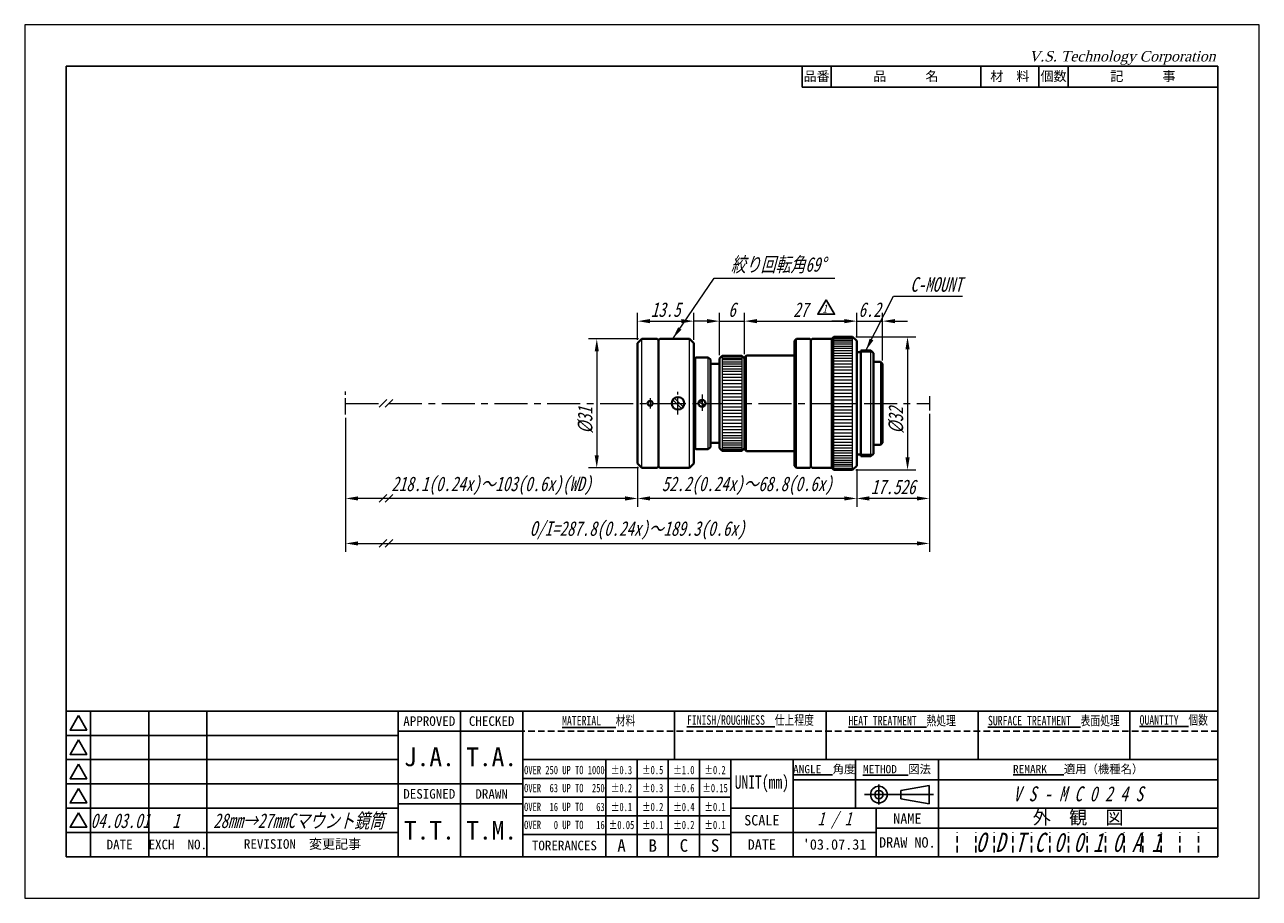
# Model space of a CAD drawing. Header units: millimetres. Extents: x 0 to 297, y 0 to 210.
import ezdxf

# ---------------------------------------------------------------- set-up
doc = ezdxf.new("R2010")
doc.units = ezdxf.units.MM
doc.header["$LTSCALE"] = 0.25
doc.linetypes.add('CENTER', pattern=[50.8, 31.75, -6.35, 6.35, -6.35])
doc.linetypes.add('HIDDEN', pattern=[9.525, 6.35, -3.175])
for name, color, linetype, lineweight in [('11-太線', 7, 'Continuous', 40), ('12-中線', 7, 'Continuous', 20), ('2-中心線', 5, 'CENTER', 20), ('4-寸法線', 5, 'Continuous', 20), ('5-文字', 5, 'Continuous', 20), ('6-図面枠', 5, 'Continuous', 25), ('補助線', 254, 'Continuous', 0)]:
    doc.layers.add(name, color=color, linetype=linetype, lineweight=lineweight)
doc.styles.add('(TNK)aSS', font='MS Gothic.ttf', dxfattribs={"width": 0.75, "oblique": 15, "height": 3.5})
doc.styles.add('italic_01', font='MS Gothic.ttf', dxfattribs={"width": 0.75, "oblique": 15, "height": 2})
doc.styles.add('narrow_01', font='MS Gothic.ttf', dxfattribs={"width": 0.75, "height": 2})
doc.styles.add('VST', font='CENTURY.TTF', dxfattribs={"oblique": 15, "height": 2.5})
doc.dimstyles.new('TMIZO', dxfattribs={"dimscale": 0, "dimtxt": 3.5, "dimasz": 3, "dimexe": 2, "dimexo": 0.8, "dimgap": 1, "dimtad": 3, "dimtoh": 1, "dimdec": 1, "dimrnd": 0.005, "dimdsep": 46, "dimtxsty": '(TNK)aSS', "dimcen": 0, "dimclrd": 5, "dimclre": 5, "dimclrt": 5, "dimaunit": 1, "dimadec": 0, "dimazin": 2, "dimtfac": 1, "dimtdec": 1, "dimtmove": 0, "dimatfit": 3, "dimfxl": 1, "dimtolj": 1, "dimtzin": 0, "dimlwd": -1, "dimlwe": -1, "dimarcsym": 0})

# ---------------------------------------------------------------- blocks, each defined once
blk = doc.blocks.new('*D1')
at = {"layer": '4-寸法線', "color": 5}
for p, q in [((217.65, 116.45), (217.65, 83.3)), ((77.19, 115.47), (77.19, 83.3)), ((80.19, 85.3), (214.65, 85.3))]:
    blk.add_line(p, q, dxfattribs=at)
for points in [[(80.19, 85.8), (80.19, 84.8), (77.19, 85.3)], [(214.65, 85.8), (214.65, 84.8), (217.65, 85.3)]]:
    blk.add_solid(points, dxfattribs=at)
at = {"layer": 'Defpoints', "color": 0}
for p in [(77.19, 116.27), (217.65, 117.25), (217.65, 85.3)]:
    blk.add_point(p, dxfattribs=at)
at = {"layer": '4-寸法線', "color": 5, "insert": (147.42, 88.42), "char_height": 3.5, "attachment_point": 5, "style": '(TNK)aSS'}
blk.add_mtext('\\A1;O/I=287.8(0.24x)～189.3(0.6x)', dxfattribs=at)
blk = doc.blocks.new('*D2')
at = {"layer": '4-寸法線', "color": 5}
for p, q in [((147.45, 103.68), (147.45, 94.12)), ((200.15, 103.18), (200.15, 94.12)), ((197.15, 96.12), (150.45, 96.12))]:
    blk.add_line(p, q, dxfattribs=at)
for points in [[(150.45, 96.62), (150.45, 95.62), (147.45, 96.12)], [(197.15, 96.62), (197.15, 95.62), (200.15, 96.12)]]:
    blk.add_solid(points, dxfattribs=at)
at = {"layer": 'Defpoints', "color": 0}
for p in [(147.45, 104.48), (200.15, 103.98), (147.45, 96.12)]:
    blk.add_point(p, dxfattribs=at)
at = {"layer": '4-寸法線', "color": 5, "insert": (173.8, 99.16), "char_height": 3.5, "attachment_point": 5, "style": '(TNK)aSS'}
blk.add_mtext('\\A1;52.2(0.24x)～68.8(0.6x)', dxfattribs=at)
blk = doc.blocks.new('*D3')
at = {"layer": '4-寸法線', "color": 5}
for p, q in [((77.19, 115.47), (77.19, 94.12)), ((147.45, 103.68), (147.45, 94.12)), ((144.45, 96.12), (80.19, 96.12))]:
    blk.add_line(p, q, dxfattribs=at)
for points in [[(80.19, 96.62), (80.19, 95.62), (77.19, 96.12)], [(144.45, 96.62), (144.45, 95.62), (147.45, 96.12)]]:
    blk.add_solid(points, dxfattribs=at)
at = {"layer": 'Defpoints', "color": 0}
for p in [(77.19, 116.27), (147.45, 104.48), (77.19, 96.12)]:
    blk.add_point(p, dxfattribs=at)
at = {"layer": '4-寸法線', "color": 5, "insert": (112.32, 99.16), "char_height": 3.5, "attachment_point": 5, "style": '(TNK)aSS'}
blk.add_mtext('\\A1;218.1(0.24x)～103(0.6x)(WD)', dxfattribs=at)
blk = doc.blocks.new('*D4')
at = {"layer": '4-寸法線', "color": 5}
for p, q in [((147.65, 134.48), (135.62, 134.48)), ((137.62, 131.48), (137.62, 106.48)), ((147.65, 103.48), (135.62, 103.48))]:
    blk.add_line(p, q, dxfattribs=at)
for points in [[(137.12, 131.48), (138.12, 131.48), (137.62, 134.48)], [(137.12, 106.48), (138.12, 106.48), (137.62, 103.48)]]:
    blk.add_solid(points, dxfattribs=at)
at = {"layer": 'Defpoints', "color": 0}
for p in [(148.45, 134.48), (137.62, 103.48), (148.45, 103.48)]:
    blk.add_point(p, dxfattribs=at)
at = {"layer": '4-寸法線', "color": 5, "insert": (134.87, 114.92), "char_height": 3.5, "attachment_point": 5, "rotation": 90, "style": '(TNK)aSS'}
blk.add_mtext('\\A1;{\\fMS UI Gothic|b0|i0|c128|p17;%%c}31', dxfattribs=at)
blk = doc.blocks.new('*D5')
at = {"layer": '4-寸法線', "color": 5}
for p, q in [((217.65, 116.45), (217.65, 94.12)), ((200.15, 103.18), (200.15, 94.12)), ((214.65, 96.12), (203.15, 96.12))]:
    blk.add_line(p, q, dxfattribs=at)
for points in [[(203.15, 96.62), (203.15, 95.62), (200.15, 96.12)], [(214.65, 96.62), (214.65, 95.62), (217.65, 96.12)]]:
    blk.add_solid(points, dxfattribs=at)
at = {"layer": 'Defpoints', "color": 0}
for p in [(217.65, 117.25), (200.15, 103.98), (200.15, 96.12)]:
    blk.add_point(p, dxfattribs=at)
at = {"layer": '4-寸法線', "color": 5, "insert": (208.9, 98.87), "char_height": 3.5, "attachment_point": 5, "style": '(TNK)aSS'}
blk.add_mtext('\\A1;17.526', dxfattribs=at)
blk = doc.blocks.new('*D6')
at = {"layer": '4-寸法線', "color": 5}
for p, q in [((199.95, 134.98), (214.38, 134.98)), ((212.38, 131.98), (212.38, 105.98)), ((199.95, 102.98), (214.38, 102.98))]:
    blk.add_line(p, q, dxfattribs=at)
for points in [[(211.88, 131.98), (212.88, 131.98), (212.38, 134.98)], [(211.88, 105.98), (212.88, 105.98), (212.38, 102.98)]]:
    blk.add_solid(points, dxfattribs=at)
at = {"layer": 'Defpoints', "color": 0}
for p in [(199.15, 134.98), (199.15, 102.98), (212.38, 102.98)]:
    blk.add_point(p, dxfattribs=at)
at = {"layer": '4-寸法線', "color": 5, "insert": (209.63, 114.92), "char_height": 3.5, "attachment_point": 5, "rotation": 90, "style": '(TNK)aSS'}
blk.add_mtext('\\A1;{\\fMS UI Gothic|b0|i0|c128|p17;%%c}32', dxfattribs=at)
blk = doc.blocks.new('*D7')
at = {"layer": '4-寸法線', "color": 5}
for p, q in [((173.15, 131.18), (173.15, 140.74)), ((200.15, 134.78), (200.15, 140.74)), ((176.15, 138.74), (197.15, 138.74))]:
    blk.add_line(p, q, dxfattribs=at)
for points in [[(176.15, 139.24), (176.15, 138.24), (173.15, 138.74)], [(197.15, 139.24), (197.15, 138.24), (200.15, 138.74)]]:
    blk.add_solid(points, dxfattribs=at)
at = {"layer": 'Defpoints', "color": 0}
for p in [(200.15, 138.74), (200.15, 133.98), (173.15, 130.38)]:
    blk.add_point(p, dxfattribs=at)
at = {"layer": '4-寸法線', "color": 5, "insert": (186.65, 141.49), "char_height": 3.5, "attachment_point": 5, "style": '(TNK)aSS'}
blk.add_mtext('\\A1;27', dxfattribs=at)
blk = doc.blocks.new('*D8')
at = {"layer": '4-寸法線', "color": 5}
for p, q in [((200.15, 134.78), (200.15, 140.74)), ((206.35, 129.28), (206.35, 140.74)), ((197.15, 138.74), (194.15, 138.74)), ((200.15, 138.74), (206.35, 138.74)), ((209.35, 138.74), (212.35, 138.74))]:
    blk.add_line(p, q, dxfattribs=at)
for points in [[(197.15, 139.24), (197.15, 138.24), (200.15, 138.74)], [(209.35, 139.24), (209.35, 138.24), (206.35, 138.74)]]:
    blk.add_solid(points, dxfattribs=at)
at = {"layer": 'Defpoints', "color": 0}
for p in [(206.35, 138.74), (200.15, 133.98), (206.35, 128.48)]:
    blk.add_point(p, dxfattribs=at)
at = {"layer": '4-寸法線', "color": 5, "insert": (203.25, 141.49), "char_height": 3.5, "attachment_point": 5, "style": '(TNK)aSS'}
blk.add_mtext('\\A1;6.2', dxfattribs=at)
blk = doc.blocks.new('*D9')
at = {"layer": '4-寸法線', "color": 5}
for p, q in [((167.15, 130.58), (167.15, 140.74)), ((173.15, 130.78), (173.15, 140.74)), ((164.15, 138.74), (161.15, 138.74)), ((167.15, 138.74), (173.15, 138.74)), ((176.15, 138.74), (179.15, 138.74))]:
    blk.add_line(p, q, dxfattribs=at)
for points in [[(164.15, 139.24), (164.15, 138.24), (167.15, 138.74)], [(176.15, 139.24), (176.15, 138.24), (173.15, 138.74)]]:
    blk.add_solid(points, dxfattribs=at)
at = {"layer": 'Defpoints', "color": 0}
for p in [(173.15, 138.74), (167.15, 129.78), (173.15, 129.98)]:
    blk.add_point(p, dxfattribs=at)
at = {"layer": '4-寸法線', "color": 5, "insert": (170.15, 141.49), "char_height": 3.5, "attachment_point": 5, "style": '(TNK)aSS'}
blk.add_mtext('\\A1;6', dxfattribs=at)
blk = doc.blocks.new('*D10')
at = {"layer": '4-寸法線', "color": 5}
for p, q in [((147.45, 134.28), (147.45, 140.74)), ((160.95, 134.28), (160.95, 140.74)), ((150.45, 138.74), (157.95, 138.74))]:
    blk.add_line(p, q, dxfattribs=at)
for points in [[(150.45, 139.24), (150.45, 138.24), (147.45, 138.74)], [(157.95, 139.24), (157.95, 138.24), (160.95, 138.74)]]:
    blk.add_solid(points, dxfattribs=at)
at = {"layer": 'Defpoints', "color": 0}
for p in [(160.95, 138.74), (147.45, 133.48), (160.95, 133.48)]:
    blk.add_point(p, dxfattribs=at)
at = {"layer": '4-寸法線', "color": 5, "insert": (154.2, 141.49), "char_height": 3.5, "attachment_point": 5, "style": '(TNK)aSS'}
blk.add_mtext('\\A1;13.5', dxfattribs=at)

msp = doc.modelspace()

# ---------------------------------------------------------------- linework, layer by layer
at = {"layer": '11-太線', "ltscale": 0.5}
for p, q in [((147.45, 133.48), (148.45, 134.48)), ((152.15, 134.48), (148.45, 134.48)), ((152.15, 134.48), (152.45, 134.18)), ((152.75, 134.48), (152.45, 134.18)), ((152.45, 118.98), (152.45, 134.18)), ((152.75, 134.48), (159.95, 134.48)), ((159.95, 134.48), (160.95, 133.48)), ((185.65, 134.48), (185.15, 133.98)), ((185.15, 118.98), (185.15, 133.98)), ((188.85, 134.48), (185.65, 134.48)), ((188.85, 134.48), (189.15, 134.18)), ((189.45, 134.48), (189.15, 134.18)), ((189.15, 118.98), (189.15, 134.18)), ((194.15, 134.48), (189.45, 134.48)), ((194.15, 134.48), (194.65, 134.98)), ((194.15, 118.98), (194.15, 134.48)), ((194.65, 134.98), (199.15, 134.98)), ((199.15, 134.98), (200.15, 133.98)), ((200.15, 118.98), (200.15, 133.98)), ((147.45, 104.48), (147.45, 133.48)), ((160.95, 118.98), (160.95, 133.48)), ((194.15, 131.88), (194.15, 132.88)), ((201.15, 131.28), (200.15, 131.28)), ((201.15, 131.68), (201.15, 106.28)), ((201.15, 131.68), (203.55, 131.68)), ((203.55, 131.68), (204.15, 131.08)), ((204.15, 106.88), (204.15, 131.08)), ((161.45, 129.98), (160.95, 129.48)), ((164.45, 129.98), (161.45, 129.98)), ((164.45, 129.98), (164.95, 129.48)), ((164.95, 118.98), (164.95, 129.48)), ((167.15, 128.48), (164.95, 128.48)), ((167.75, 130.38), (167.15, 129.78)), ((167.15, 118.98), (167.15, 129.78)), ((172.55, 130.38), (167.75, 130.38)), ((172.55, 130.38), (173.15, 129.78)), ((173.15, 129.98), (173.65, 130.48)), ((173.15, 118.98), (173.15, 129.98)), ((185.15, 130.48), (173.65, 130.48)), ((204.15, 128.98), (205.85, 128.98)), ((205.85, 128.98), (206.35, 128.48)), ((206.35, 109.48), (206.35, 128.48)), ((152.45, 118.98), (152.45, 103.78)), ((160.95, 118.98), (160.95, 104.48)), ((164.95, 118.98), (164.95, 108.48)), ((167.15, 118.98), (167.15, 108.18)), ((173.15, 118.98), (173.15, 107.98)), ((185.15, 118.98), (185.15, 103.98)), ((189.15, 118.98), (189.15, 103.78)), ((194.15, 118.98), (194.15, 103.48)), ((200.15, 118.98), (200.15, 103.98)), ((161.45, 107.98), (160.95, 108.48)), ((164.45, 107.98), (161.45, 107.98)), ((164.45, 107.98), (164.95, 108.48)), ((167.15, 109.48), (164.95, 109.48)), ((167.75, 107.58), (167.15, 108.18)), ((172.55, 107.58), (167.75, 107.58)), ((172.55, 107.58), (173.15, 108.18)), ((173.15, 107.98), (173.65, 107.48)), ((185.15, 107.48), (173.65, 107.48)), ((204.15, 108.98), (205.85, 108.98)), ((205.85, 108.98), (206.35, 109.48)), ((147.45, 104.48), (148.45, 103.48)), ((159.95, 103.48), (160.95, 104.48)), ((185.65, 103.48), (185.15, 103.98)), ((194.15, 106.08), (194.15, 105.08)), ((199.15, 102.98), (200.15, 103.98)), ((201.15, 106.68), (200.15, 106.68)), ((201.15, 106.28), (203.55, 106.28)), ((203.55, 106.28), (204.15, 106.88)), ((152.15, 103.48), (148.45, 103.48)), ((152.15, 103.48), (152.45, 103.78)), ((152.75, 103.48), (152.45, 103.78)), ((152.75, 103.48), (159.95, 103.48)), ((188.85, 103.48), (185.65, 103.48)), ((188.85, 103.48), (189.15, 103.78)), ((189.45, 103.48), (189.15, 103.78)), ((194.15, 103.48), (189.45, 103.48)), ((194.15, 103.48), (194.65, 102.98)), ((194.65, 102.98), (199.15, 102.98))]:
    msp.add_line(p, q, dxfattribs=at)
for centre, radius in [((150.45, 118.98), 0.6), ((157.15, 118.98), 1.5), ((162.95, 118.98), 0.85)]:
    msp.add_circle(centre, radius, dxfattribs=at)
at = {"layer": '12-中線', "ltscale": 0.5}
for p, q in [((148.45, 103.48), (148.45, 134.48)), ((159.95, 103.48), (159.95, 134.48)), ((185.65, 103.48), (185.65, 134.48)), ((194.65, 102.98), (194.65, 134.98)), ((194.65, 134.58), (199.15, 134.58)), ((199.15, 134.08), (194.65, 134.08)), ((199.15, 133.68), (194.65, 133.68)), ((199.15, 102.98), (199.15, 134.98)), ((199.15, 133.18), (194.65, 133.18)), ((199.15, 132.68), (194.65, 132.68)), ((199.15, 132.18), (194.65, 132.18)), ((199.15, 131.58), (194.65, 131.58)), ((199.15, 130.98), (194.65, 130.98)), ((203.95, 131.28), (201.15, 131.28)), ((203.55, 106.28), (203.55, 131.68)), ((161.45, 107.98), (161.45, 129.98)), ((164.45, 107.98), (164.45, 129.98)), ((167.75, 130.38), (167.75, 107.58)), ((167.75, 130.28), (172.55, 130.28)), ((167.75, 129.88), (172.55, 129.88)), ((167.75, 129.48), (172.55, 129.48)), ((167.75, 128.98), (172.55, 128.98)), ((167.75, 128.48), (172.55, 128.48)), ((167.75, 127.88), (172.55, 127.88)), ((172.55, 130.38), (172.55, 107.58)), ((173.65, 107.48), (173.65, 130.48)), ((173.65, 107.48), (173.65, 130.48)), ((199.15, 130.38), (194.65, 130.38)), ((199.15, 129.78), (194.65, 129.78)), ((199.15, 129.08), (194.65, 129.08)), ((199.15, 128.38), (194.65, 128.38)), ((167.75, 127.28), (172.55, 127.28)), ((167.75, 126.68), (172.55, 126.68)), ((167.75, 125.98), (172.55, 125.98)), ((167.75, 125.28), (172.55, 125.28)), ((199.15, 127.68), (194.65, 127.68)), ((199.15, 126.98), (194.65, 126.98)), ((199.15, 126.18), (194.65, 126.18)), ((199.15, 125.38), (194.65, 125.38)), ((167.75, 124.58), (172.55, 124.58)), ((167.75, 123.78), (172.55, 123.78)), ((167.75, 122.98), (172.55, 122.98)), ((167.75, 122.18), (172.55, 122.18)), ((199.15, 124.58), (194.65, 124.58)), ((199.15, 123.78), (194.65, 123.78)), ((199.15, 122.98), (194.65, 122.98)), ((199.15, 122.18), (194.65, 122.18)), ((155.93, 119.85), (158.02, 117.76)), ((156.28, 120.2), (158.37, 118.11)), ((163.44, 118.28), (162.25, 119.46)), ((163.65, 118.49), (162.47, 119.68)), ((167.75, 121.38), (172.55, 121.38)), ((167.75, 120.58), (172.55, 120.58)), ((167.75, 119.78), (172.55, 119.78)), ((167.75, 118.98), (172.55, 118.98)), ((199.15, 121.38), (194.65, 121.38)), ((199.15, 120.58), (194.65, 120.58)), ((199.15, 119.78), (194.65, 119.78)), ((194.65, 118.98), (199.15, 118.98)), ((167.75, 118.18), (172.55, 118.18)), ((167.75, 117.38), (172.55, 117.38)), ((167.75, 116.58), (172.55, 116.58)), ((199.15, 118.18), (194.65, 118.18)), ((199.15, 117.38), (194.65, 117.38)), ((199.15, 116.58), (194.65, 116.58)), ((167.75, 115.78), (172.55, 115.78)), ((167.75, 114.98), (172.55, 114.98)), ((167.75, 114.18), (172.55, 114.18)), ((167.75, 113.38), (172.55, 113.38)), ((199.15, 115.78), (194.65, 115.78)), ((199.15, 114.98), (194.65, 114.98)), ((199.15, 114.18), (194.65, 114.18)), ((199.15, 113.38), (194.65, 113.38)), ((167.75, 112.68), (172.55, 112.68)), ((167.75, 111.98), (172.55, 111.98)), ((167.75, 111.28), (172.55, 111.28)), ((167.75, 110.68), (172.55, 110.68)), ((167.75, 110.08), (172.55, 110.08)), ((199.15, 112.58), (194.65, 112.58)), ((199.15, 111.78), (194.65, 111.78)), ((199.15, 110.98), (194.65, 110.98)), ((199.15, 110.28), (194.65, 110.28)), ((167.75, 109.48), (172.55, 109.48)), ((167.75, 108.98), (172.55, 108.98)), ((167.75, 108.48), (172.55, 108.48)), ((167.75, 108.08), (172.55, 108.08)), ((167.75, 107.68), (172.55, 107.68)), ((199.15, 109.58), (194.65, 109.58)), ((199.15, 108.88), (194.65, 108.88)), ((199.15, 108.18), (194.65, 108.18)), ((199.15, 107.58), (194.65, 107.58)), ((199.15, 106.98), (194.65, 106.98)), ((199.15, 106.38), (194.65, 106.38)), ((199.15, 105.78), (194.65, 105.78)), ((199.15, 105.28), (194.65, 105.28)), ((199.15, 104.78), (194.65, 104.78)), ((199.15, 104.28), (194.65, 104.28)), ((203.95, 106.68), (201.15, 106.68)), ((199.15, 103.88), (194.65, 103.88)), ((194.65, 103.38), (199.15, 103.38))]:
    msp.add_line(p, q, dxfattribs=at)
at = {"layer": '12-中線'}
msp.add_line((205.85, 128.98), (205.85, 108.98), dxfattribs=at)
at = {"layer": '2-中心線', "ltscale": 0.5}
for p, q in [((77.19, 116.27), (77.19, 122.53)), ((87.14, 119.91), (85.28, 118.05)), ((88.55, 119.91), (86.7, 118.05)), ((150.45, 120.2), (150.45, 117.71)), ((157.15, 116.33), (157.15, 121.72)), ((162.95, 121.11), (162.95, 116.63))]:
    msp.add_line(p, q, dxfattribs=at)
at = {"layer": '2-中心線'}
for p, q in [((77.19, 118.98), (86.21, 118.98)), ((87.62, 118.98), (217.65, 118.98))]:
    msp.add_line(p, q, dxfattribs=at)
at = {"layer": '4-寸法線'}
msp.add_line((217.65, 120.71), (217.65, 117.25), dxfattribs=at)
at = {"layer": '4-寸法線', "ltscale": 0.5}
for p, q in [((87.14, 97.04), (85.28, 95.19)), ((88.55, 97.04), (86.7, 95.19)), ((87.14, 86.22), (85.28, 84.37)), ((88.55, 86.22), (86.7, 84.37))]:
    msp.add_line(p, q, dxfattribs=at)
at = {"layer": '6-図面枠'}
for p, q in [((10, 200), (10, 10)), ((287, 200), (10, 200)), ((187, 195), (187, 200)), ((194, 195), (194, 200)), ((230, 195), (230, 200)), ((244, 195), (244, 200)), ((251, 195), (251, 200)), ((287, 10), (287, 200)), ((287, 195), (187, 195)), ((287, 45), (10, 45)), ((15.83, 45), (15.83, 10)), ((29.83, 45), (29.83, 10)), ((43.83, 45), (43.83, 10)), ((89.83, 45), (89.83, 10)), ((104.83, 45), (104.83, 10)), ((119.83, 45), (119.83, 10)), ((156.33, 33.33), (156.33, 45)), ((192.83, 33.33), (192.83, 45)), ((229.33, 33.33), (229.33, 45)), ((265.83, 33.33), (265.83, 45)), ((15.83, 39.17), (10, 39.17)), ((29.83, 39.17), (15.83, 39.17)), ((43.83, 39.17), (29.83, 39.17)), ((89.83, 39.17), (43.83, 39.17)), ((119.83, 40.17), (89.83, 40.17)), ((15.83, 33.33), (10, 33.33)), ((29.83, 33.33), (15.83, 33.33)), ((43.83, 33.33), (29.83, 33.33)), ((89.83, 33.33), (43.83, 33.33)), ((287, 33.33), (119.83, 33.33)), ((139.83, 10), (139.83, 33.33)), ((147.33, 10), (147.33, 33.33)), ((154.83, 10), (154.83, 33.33)), ((162.33, 10), (162.33, 33.33)), ((169.83, 10), (169.83, 33.33)), ((184.83, 21.67), (184.83, 33.33)), ((199.83, 21.67), (199.83, 33.33)), ((219.83, 10), (219.83, 33.33)), ((15.83, 27.5), (10, 27.5)), ((29.83, 27.5), (15.83, 27.5)), ((43.83, 27.5), (29.83, 27.5)), ((89.83, 27.5), (43.83, 27.5)), ((119.83, 27.5), (89.83, 27.5)), ((169.83, 28.83), (119.83, 28.83)), ((287, 28.5), (184.83, 28.5)), ((205.48, 27.33), (205.48, 22.53)), ((217.6, 27.15), (210.8, 25.94)), ((217.6, 24.93), (217.6, 27.15)), ((169.83, 24.33), (119.83, 24.33)), ((202, 24.93), (218.66, 24.93)), ((210.8, 24.93), (210.8, 25.94)), ((210.8, 24.93), (210.8, 23.91)), ((217.6, 22.7), (210.8, 23.91)), ((217.6, 24.93), (217.6, 22.7)), ((15.83, 21.67), (10, 21.67)), ((29.83, 21.67), (15.83, 21.67)), ((43.83, 21.67), (29.83, 21.67)), ((89.83, 21.67), (43.83, 21.67)), ((119.83, 22.67), (89.83, 22.67)), ((169.83, 21.67), (287, 21.67)), ((184.83, 10), (184.83, 21.67)), ((204.83, 10), (204.83, 21.67)), ((169.83, 19.83), (119.83, 19.83)), ((15.83, 15.83), (10, 15.83)), ((29.83, 15.83), (15.83, 15.83)), ((43.83, 15.83), (29.83, 15.83)), ((89.83, 15.83), (43.83, 15.83)), ((169.83, 15.33), (119.83, 15.33)), ((204.83, 15.83), (169.83, 15.83)), ((287, 16.83), (204.83, 16.83)), ((219.83, 16.83), (219.83, 10)), ((10, 10), (287, 10))]:
    msp.add_line(p, q, dxfattribs=at)
at = {"layer": '6-図面枠', "linetype": 'HIDDEN'}
msp.add_line((287, 40.17), (119.83, 40.17), dxfattribs=at)
at = {"layer": '6-図面枠', "color": 2, "linetype": 'HIDDEN'}
for p, q in [((224.3, 11), (224.3, 15.83)), ((228.77, 11), (228.77, 15.83)), ((233.23, 11), (233.23, 15.83)), ((237.7, 11), (237.7, 15.83)), ((242.17, 11), (242.17, 15.83)), ((246.63, 11), (246.63, 15.83)), ((251.1, 11), (251.1, 15.83)), ((255.57, 11), (255.57, 15.83)), ((260.03, 11), (260.03, 15.83)), ((264.5, 11), (264.5, 15.83)), ((268.97, 11), (268.97, 15.83)), ((273.43, 11), (273.43, 15.83)), ((277.9, 11), (277.9, 15.83)), ((282.37, 11), (282.37, 15.83))]:
    msp.add_line(p, q, dxfattribs=at)
at = {"layer": '6-図面枠'}
for points in [[(192.8, 143.89), (190.78, 140.39), (194.82, 140.39)], [(12.92, 43.92), (10.9, 40.42), (14.94, 40.42)], [(12.92, 38.08), (10.9, 34.58), (14.94, 34.58)], [(12.92, 32.25), (10.9, 28.75), (14.94, 28.75)], [(12.92, 26.42), (10.9, 22.92), (14.94, 22.92)], [(12.92, 20.58), (10.9, 17.08), (14.94, 17.08)]]:
    msp.add_lwpolyline(points, close=True, dxfattribs=at)
for radius in [2, 1]:
    msp.add_circle((205.48, 24.93), radius, dxfattribs=at)
at = {"layer": '補助線'}
for p, q in [((297, 210), (0, 210)), ((0, 210), (0, 0)), ((297, 0), (297, 210)), ((0, 0), (297, 0))]:
    msp.add_line(p, q, dxfattribs=at)

# ---------------------------------------------------------------- texts
at = {"layer": '4-寸法線', "color": 5, "char_height": 3.5, "style": '(TNK)aSS'}
for s, insert, attachment_point in [('絞り回転角69°', (169.9, 152.17), 4), ('C-MOUNT', (213.04, 145.75), 7)]:
    msp.add_mtext(s, dxfattribs=dict(at, insert=insert, attachment_point=attachment_point))
at = {"layer": '5-文字', "style": '(TNK)aSS', "oblique": 15, "width": 0.75}
for s, height, p in [('1', 2, (191.93, 140.76)), ('28mm→27mmCマウント鏡筒', 3.5, (45.34, 16.9)), ('04.03.01', 3.5, (15.83, 16.9)), ('1', 3.5, (35.5, 16.9))]:
    msp.add_text(s, height=height, dxfattribs=at).set_placement(p)
at = {"layer": '6-図面枠'}
for s, insert, char_height, width, attachment_point, style in [('V.S. Technology Corporation', (241.58, 203.67), 2.5, 50, 1, 'VST'), ('{\\fＭＳ ゴシック|b0|i0|c128|p49;\\LFINISH/ROUGHNESS\\l  仕上程度}', (174.58, 42.58), 2.3, 36.5, 5, 'narrow_01'), ('{\\fＭＳ ゴシック|b0|i0|c128|p49;\\LHEAT TREATMENT\\l  熱処理}', (211.08, 42.58), 2.3, 36.5, 5, 'narrow_01'), ('{\\fＭＳ ゴシック|b0|i0|c128|p49;\\LSURFACE TREATMENT\\l  表面処理}', (247.58, 42.58), 2.3, 36.5, 5, 'narrow_01'), ('{\\fＭＳ ゴシック|b0|i0|c128|p49;\\LQUANTITY\\l  個数}', (276.42, 42.58), 2.3, 21.1667, 5, 'narrow_01'), ('{\\fＭＳ ゴシック|b0|i0|c128|p49;\\LMATERIAL\\l   材料}', (138.08, 42.58), 2.3, 36.5, 5, 'narrow_01'), ('OVER 250 UP TO 1000', (129.83, 30.82), 2, 20, 5, 'narrow_01'), ('±0.3', (143.58, 30.82), 2, 7.5, 5, 'narrow_01'), ('±0.5', (151.08, 30.82), 2, 7.5, 5, 'narrow_01'), ('±1.0', (158.58, 30.82), 2, 7.5, 5, 'narrow_01'), ('±0.2', (166.08, 30.82), 2, 7.5, 5, 'narrow_01'), ('UNIT(mm)', (177.33, 27.5), 3.2, 15, 5, 'narrow_01'), ('OVER  63 UP TO  250', (129.83, 26.48), 2, 20, 5, 'narrow_01'), ('±0.2', (143.58, 26.48), 2, 7.5, 5, 'narrow_01'), ('{\\fＭＳ ゴシック|b0|i0|c128|p49;±0.3}', (151.08, 26.48), 2, 7.5, 5, 'narrow_01'), ('{\\fＭＳ ゴシック|b0|i0|c128|p49;±0.6}', (158.58, 26.48), 2, 7.5, 5, 'narrow_01'), ('{\\fＭＳ ゴシック|b0|i0|c128|p49;±0.15}', (166.08, 26.48), 2, 7.5, 5, 'narrow_01'), ('V S - M C 0 2 4 S', (253.42, 25.08), 3.6, 67.1667, 5, 'italic_01'), ('OVER  16 UP TO   63', (129.83, 21.95), 2, 20, 5, 'narrow_01'), ('{\\fＭＳ ゴシック|b0|i0|c128|p49;±0.1}', (143.58, 21.95), 2, 7.5, 5, 'narrow_01'), ('{\\fＭＳ ゴシック|b0|i0|c128|p49;±0.2}', (151.08, 21.95), 2, 7.5, 5, 'narrow_01'), ('{\\fＭＳ ゴシック|b0|i0|c128|p49;±0.4}', (158.58, 21.95), 2, 7.5, 5, 'narrow_01'), ('{\\fＭＳ ゴシック|b0|i0|c128|p49;±0.1}', (166.08, 21.95), 2, 7.5, 5, 'narrow_01'), ('1 / 1', (194.83, 18.75), 3.2, 20, 5, 'italic_01'), ('OVER   0 UP TO   16', (129.83, 17.62), 2, 20, 5, 'narrow_01'), ('{\\fＭＳ ゴシック|b0|i0|c128|p49;±0.05}', (143.58, 17.62), 2, 7.5, 5, 'narrow_01'), ('{\\fＭＳ ゴシック|b0|i0|c128|p49;±0.1}', (151.08, 17.62), 2, 7.5, 5, 'narrow_01'), ('{\\fＭＳ ゴシック|b0|i0|c128|p49;±0.2}', (158.58, 17.62), 2, 7.5, 5, 'narrow_01'), ('{\\fＭＳ ゴシック|b0|i0|c128|p49;±0.1}', (166.08, 17.62), 2, 7.5, 5, 'narrow_01'), ('O D T C 0 0 1 0 A 1', (251.1, 13.42), 4.6, 67.1667, 5, 'italic_01')]:
    msp.add_mtext(s, dxfattribs=dict(at, insert=insert, char_height=char_height, width=width, attachment_point=attachment_point, style=style))
at = {"layer": '6-図面枠', "attachment_point": 5}
for s, insert, char_height, width in [('{\\fＭＳ ゴシック|b0|i0|c128|p49;品\u3000\u3000\u3000名}', (212, 197.5), 2.3, 36), ('{\\fＭＳ ゴシック|b0|i0|c128|p49;品番}', (190.5, 197.5), 2.3, 7), ('{\\fＭＳ ゴシック|b0|i0|c128|p49;材\u3000料}', (237, 197.5), 2.3, 14), ('{\\fＭＳ ゴシック|b0|i0|c128|p49;個数}', (247.5, 197.5), 2.3, 7), ('{\\fＭＳ ゴシック|b0|i0|c128|p49;記\u3000\u3000\u3000事}', (269, 197.5), 2.3, 36), ('{\\fＭＳ ゴシック|b0|i0|c128|p49;APPROVED}', (97.33, 42.58), 2.3, 15), ('{\\fＭＳ ゴシック|b0|i0|c128|p49;CHECKED}', (112.33, 42.58), 2.3, 15), ('{\\fＭＳ ゴシック|b0|i0|c128|p49;J.A.}', (97.35, 33.97), 4.5, 15), ('{\\fＭＳ ゴシック|b0|i0|c128|p49;T.A.}', (112.33, 33.97), 4.5, 15), ('{\\fＭＳ ゴシック|b0|i0|c128|p49;\\LANGLE\\l  角度}', (192.33, 30.92), 2, 15), ('{\\fＭＳ ゴシック|b0|i0|c128|p49;\\LMETHOD\\l  図法}', (209.83, 30.92), 2, 20), ('{\\fＭＳ ゴシック|b0|i0|c128|p49;\\LREMARK\\l   適用（機種名）}', (253.42, 30.92), 2, 67.1667), ('{\\fＭＳ ゴシック|b0|i0|c128|p49;DESIGNED}', (97.33, 25.08), 2.3, 15), ('{\\fＭＳ ゴシック|b0|i0|c128|p49;DRAWN}', (112.33, 25.08), 2.3, 15), ('{\\fＭＳ ゴシック|b0|i0|c128|p49;外\u3000観\u3000図}', (253.42, 19.25), 3.2, 67.1667), ('{\\fＭＳ ゴシック|b0|i0|c128|p49;T.T.}', (97.35, 16.33), 4.5, 15), ('{\\fＭＳ ゴシック|b0|i0|c128|p49;T.M.}', (112.33, 16.33), 4.5, 15), ('{\\fＭＳ ゴシック|b0|i0|c128|p49;SCALE}', (177.33, 18.75), 2.5, 15), ('{\\fＭＳ ゴシック|b0|i0|c128|p49;NAME}', (212.33, 19.15), 2.5, 15), ('{\\fＭＳ ゴシック|b0|i0|c128|p49;EXCH  NO.}', (36.83, 12.92), 2.3, 14), ('{\\fＭＳ ゴシック|b0|i0|c128|p49;DRAW NO.}', (212.33, 13.42), 2.5, 15), ('{\\fＭＳ ゴシック|b0|i0|c128|p49;DATE}', (22.83, 12.92), 2.3, 14), ('{\\fＭＳ ゴシック|b0|i0|c128|p49;REVISION  変更記事}', (66.83, 12.92), 2.3, 46), ('{\\fＭＳ ゴシック|b0|i0|c128|p49;TORERANCES}', (129.83, 12.67), 2.3, 20), ('{\\fＭＳ ゴシック|b0|i0|c128|p49;A}', (143.58, 12.67), 3, 7.5), ('{\\fＭＳ ゴシック|b0|i0|c128|p49;B}', (151.08, 12.67), 3, 7.5), ('{\\fＭＳ ゴシック|b0|i0|c128|p49;C}', (158.58, 12.67), 3, 7.5), ('{\\fＭＳ ゴシック|b0|i0|c128|p49;S}', (166.08, 12.67), 3, 7.5), ('{\\fＭＳ ゴシック|b0|i0|c128|p49;DATE}', (177.33, 12.92), 2.5, 15), ("{\\fＭＳ ゴシック|b0|i0|c128|p49;'03.07.31}", (194.83, 12.92), 2.5, 20)]:
    msp.add_mtext(s, dxfattribs=dict(at, insert=insert, char_height=char_height, width=width))

# ---------------------------------------------------------------- dimensions: what is measured, and where the dimension line sits
at = {"layer": '4-寸法線'}
for base, p1, p2, picture, middle in [((160.95, 138.74), (147.45, 133.48), (160.95, 133.48), '*D10', (154.2, 141.49)), ((173.15, 138.74), (167.15, 129.78), (173.15, 129.98), '*D9', (170.15, 141.49)), ((200.15, 138.74), (173.15, 130.38), (200.15, 133.98), '*D7', (186.65, 141.49))]:
    dim = msp.add_linear_dim(base=base, p1=p1, p2=p2, dimstyle='TMIZO', override={"dimscale": 1}, dxfattribs=at)
    dim.commit()
    dim.dimension.update_dxf_attribs({"geometry": picture, "text_midpoint": middle})
dim = msp.add_linear_dim(base=(206.35, 138.74), p1=(200.15, 133.98), p2=(206.35, 128.48), dimstyle='TMIZO', override={"dimscale": 1}, dxfattribs=at)
dim.commit()
dim.dimension.update_dxf_attribs({"geometry": '*D8', "text_midpoint": (203.25, 138.74), "dimtype": 160})
for base, p1, p2, picture, middle in [((137.62, 103.48), (148.45, 134.48), (148.45, 103.48), '*D4', (137.62, 114.92)), ((212.38, 102.98), (199.15, 134.98), (199.15, 102.98), '*D6', (212.38, 114.92))]:
    dim = msp.add_linear_dim(base=base, p1=p1, p2=p2, angle=90, text='{\\fMS UI Gothic|b0|i0|c128|p17;%%c}<>', dimstyle='TMIZO', override={"dimscale": 1}, dxfattribs=at)
    dim.commit()
    dim.dimension.update_dxf_attribs({"geometry": picture, "text_midpoint": middle, "dimtype": 160})
for base, p1, p2, text, picture, middle in [((217.65, 85.3), (77.19, 116.27), (217.65, 117.25), 'O/I=287.8(0.24x)～189.3(0.6x)', '*D1', (147.42, 88.42)), ((77.19, 96.12), (147.45, 104.48), (77.19, 116.27), '218.1(0.24x)～103(0.6x)(WD)', '*D3', (112.32, 99.16)), ((200.15, 96.12), (217.65, 117.25), (200.15, 103.98), '17.526', '*D5', (208.9, 98.87)), ((147.45, 96.12), (200.15, 103.98), (147.45, 104.48), '52.2(0.24x)～68.8(0.6x)', '*D2', (173.8, 99.16))]:
    dim = msp.add_linear_dim(base=base, p1=p1, p2=p2, text=text, dimstyle='TMIZO', override={"dimscale": 1}, dxfattribs=at)
    dim.commit()
    dim.dimension.update_dxf_attribs({"geometry": picture, "text_midpoint": middle})

# ---------------------------------------------------------------- leaders
at = {"layer": '4-寸法線', "annotation_type": 0, "has_hookline": 1, "hookline_direction": 0}
for points, text_width in [([(155.89, 134.51), (165.9, 149.09), (168.9, 149.09)], 24.99), ([(202.35, 131.68), (209.04, 144.75), (212.04, 144.75)], 12.56)]:
    msp.add_leader(points, dimstyle='TMIZO', override={"dimscale": 1, "dimtad": 1}, dxfattribs=dict(at, text_width=text_width))

doc.saveas('drawing.dxf')
